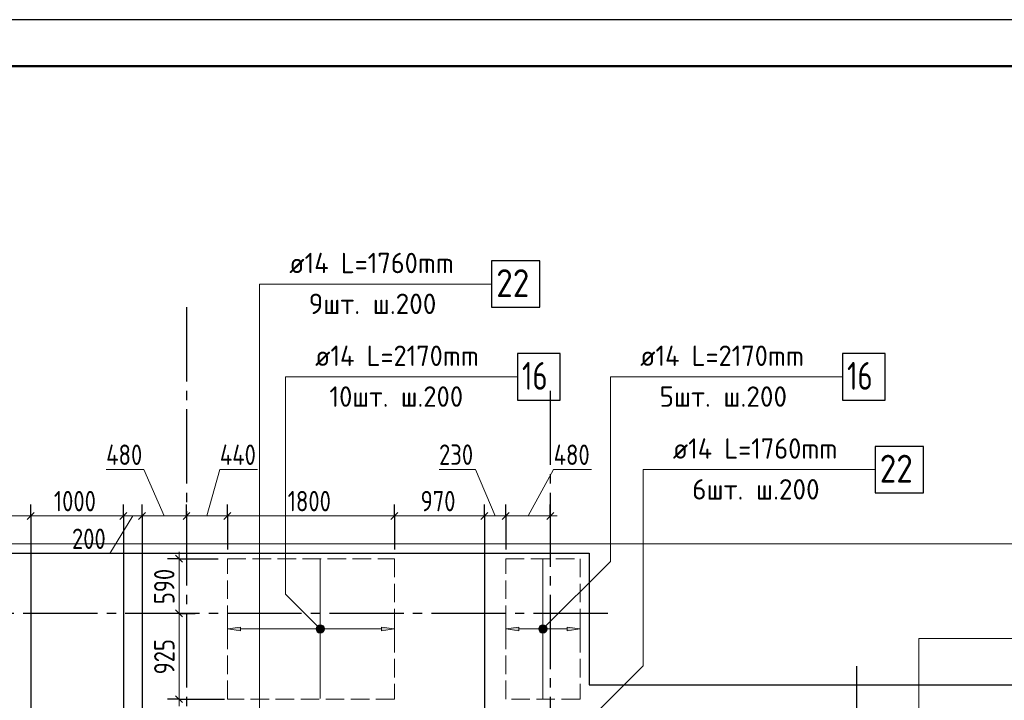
# Model space of a CAD drawing. Header units: millimetres. Extents: x 0 to 61017, y 0 to 42000.
# Tile 23 of 24: x 36962 to 47573, y 34662 to 42000. Entities that reach past the tile are written whole.
import ezdxf

# ---------------------------------------------------------------- set-up
doc = ezdxf.new("R2010")
doc.units = ezdxf.units.MM
doc.linetypes.add('______2', pattern=[270, 200, -70])
doc.linetypes.add('______5', pattern=[1100, 800, -100, 100, -100])
for name, color, linetype, lineweight in [('Standard', 7, 'Continuous', 25), ('ДОП Верх по У', 7, 'Continuous', 25), ('Оси', 40, '______5', 18), ('Позиционная метка номер позиции', 7, 'Continuous', 13), ('Примечания', 7, 'Continuous', 25)]:
    doc.layers.add(name, color=color, linetype=linetype, lineweight=lineweight)
doc.layers.add('ЖБ Перекрытие верхний уровень', color=7, linetype='Continuous', lineweight=25, true_color=0xe0e0ff)
doc.styles.add('GOST 2.304-81', font='txt')
doc.styles.add('ISOCPEUR', font='txt')

msp = doc.modelspace()

# ---------------------------------------------------------------- hatches: boundary and pattern name
at = {"layer": 'ДОП Верх по У', "linetype": 'Continuous', "lineweight": 13, "transparency": 33554687}
for points in [[(39340, 35412), (39200, 35432), (39340, 35452)], [(42340, 35412), (42200, 35432), (42340, 35452)]]:
    msp.add_hatch(color=7, dxfattribs=at).paths.add_polyline_path(points, flags=16)
for points in [[(40168, 35413), (40168, 35451), (40162, 35432)], [(40168, 35451), (40181, 35400), (40181, 35464)], [(40168, 35451), (40168, 35413), (40181, 35400)], [(40181, 35464), (40200, 35394), (40200, 35470)], [(40181, 35464), (40181, 35400), (40200, 35394)], [(40200, 35470), (40200, 35394), (40219, 35400)], [(40200, 35470), (40219, 35400), (40219, 35464)], [(40219, 35464), (40219, 35400), (40232, 35413)], [(40219, 35464), (40232, 35413), (40232, 35451)], [(40232, 35451), (40232, 35413), (40237, 35432)], [(40860, 35412), (41000, 35432), (40860, 35452)], [(42568, 35413), (42568, 35451), (42562, 35432)], [(42568, 35451), (42581, 35400), (42581, 35464)], [(42568, 35451), (42568, 35413), (42581, 35400)], [(42581, 35464), (42600, 35394), (42600, 35470)], [(42581, 35464), (42581, 35400), (42600, 35394)], [(42600, 35470), (42600, 35394), (42619, 35400)], [(42600, 35470), (42619, 35400), (42619, 35464)], [(42619, 35464), (42619, 35400), (42632, 35413)], [(42619, 35464), (42632, 35413), (42632, 35451)], [(42632, 35451), (42632, 35413), (42637, 35432)], [(42860, 35412), (43000, 35432), (42860, 35452)]]:
    msp.add_hatch(color=7, dxfattribs=at).paths.add_polyline_path(points)
at = {"layer": 'Позиционная метка номер позиции', "linetype": 'Continuous', "lineweight": 13, "transparency": 33554687}
for points in [[(40168, 35400), (40211, 35475), (40157, 35421)], [(40157, 35421), (40211, 35475), (40189, 35475)], [(40157, 35421), (40189, 35475), (40157, 35443)], [(40157, 35443), (40189, 35475), (40168, 35464)], [(40168, 35400), (40232, 35464), (40211, 35475)], [(40189, 35389), (40232, 35464), (40168, 35400)], [(40189, 35389), (40243, 35443), (40232, 35464)], [(40211, 35389), (40243, 35443), (40189, 35389)], [(40211, 35389), (40243, 35421), (40243, 35443)], [(42557, 35443), (42632, 35400), (42568, 35464)], [(42557, 35421), (42611, 35389), (42557, 35443)], [(42557, 35443), (42611, 35389), (42632, 35400)], [(42568, 35464), (42643, 35421), (42589, 35475)], [(42568, 35464), (42632, 35400), (42643, 35421)], [(42589, 35475), (42643, 35421), (42643, 35443)], [(42589, 35475), (42643, 35443), (42611, 35475)], [(42611, 35475), (42643, 35443), (42632, 35464)], [(40243, 35421), (40211, 35389), (40232, 35400)], [(42589, 35389), (42557, 35421), (42568, 35400)], [(42557, 35421), (42589, 35389), (42611, 35389)]]:
    msp.add_hatch(color=7, dxfattribs=at).paths.add_polyline_path(points)

# ---------------------------------------------------------------- linework, layer by layer
at = {"layer": 'Standard', "color": 7, "linetype": 'Continuous', "lineweight": 13, "transparency": 33554687}
for p, q in [((38301, 37150), (37894, 37150)), ((38520, 36650), (38301, 37150)), ((38980, 36650), (39119, 37150)), ((39119, 37150), (39526, 37150)), ((41872, 37151), (41481, 37151)), ((42085, 36650), (41872, 37151)), ((42440, 36650), (42716, 37150)), ((42716, 37150), (43123, 37150)), ((37080, 36650), (38080, 36650)), ((38180, 36650), (37932, 36244)), ((38080, 36650), (38280, 36650)), ((38280, 36650), (38760, 36650)), ((38760, 36650), (39200, 36650)), ((39200, 36650), (41000, 36650)), ((41000, 36650), (41970, 36650)), ((41970, 36650), (42200, 36650)), ((42200, 36650), (42680, 36650)), ((42680, 36650), (42755, 36650)), ((37932, 36244), (37525, 36244)), ((38680, 36189), (38680, 36264)), ((38680, 35600), (38680, 34675)), ((38680, 34675), (38680, 34600))]:
    msp.add_line(p, q, dxfattribs=at)
at = {"layer": 'Standard', "color": 251, "linetype": 'Continuous', "lineweight": -3, "true_color": 0x656565, "transparency": 33554687}
for p, q in [((37080, 36650), (37080, 36775)), ((38080, 36650), (38080, 36775)), ((38280, 36650), (38280, 36775)), ((38760, 36650), (38760, 36775)), ((39200, 36650), (39200, 36775)), ((41000, 36650), (41000, 36775)), ((41970, 36650), (41970, 36775)), ((42200, 36650), (42200, 36775)), ((42680, 36650), (42680, 36775)), ((37080, 36650), (37080, 36525)), ((38080, 36650), (38080, 36525)), ((38080, 36650), (38080, 34575)), ((38280, 36650), (38280, 36525)), ((38280, 36650), (38280, 34569)), ((38760, 36650), (38760, 36525)), ((38760, 36650), (38760, 36650)), ((39200, 36650), (39200, 36525)), ((39200, 36650), (39200, 36289)), ((41000, 36650), (41000, 36525)), ((41000, 36650), (41000, 36289)), ((41970, 36650), (41970, 36525)), ((41970, 36650), (41970, 34575)), ((42200, 36650), (42200, 36525)), ((42200, 36650), (42200, 36289)), ((42680, 36650), (42680, 36525)), ((42680, 36650), (42680, 36625)), ((38680, 36189), (38555, 36189)), ((38680, 36189), (38805, 36189)), ((38680, 36189), (39100, 36189)), ((38680, 35600), (38555, 35600)), ((38680, 35600), (38805, 35600)), ((38680, 35600), (38851, 35600)), ((38680, 34675), (38555, 34675)), ((38680, 34675), (38805, 34675)), ((38680, 34675), (39170, 34675))]:
    msp.add_line(p, q, dxfattribs=at)
at = {"layer": 'Standard', "color": 7, "linetype": 'Continuous', "lineweight": 25, "transparency": 33554687}
for p, q in [((37042, 36612), (37117, 36688)), ((38042, 36612), (38117, 36688)), ((38242, 36612), (38317, 36688)), ((38722, 36612), (38797, 36688)), ((39162, 36612), (39237, 36688)), ((40962, 36612), (41037, 36688)), ((41932, 36612), (42007, 36688)), ((42162, 36612), (42237, 36688)), ((42642, 36612), (42717, 36688)), ((34420, 36250), (43100, 36250)), ((38642, 36226), (38717, 36152)), ((43100, 36250), (43100, 34830)), ((38642, 35638), (38717, 35562)), ((43100, 34830), (49710, 34830)), ((38642, 34712), (38717, 34638))]:
    msp.add_line(p, q, dxfattribs=at)
at = {"layer": 'Standard', "color": 7, "linetype": 'Continuous', "lineweight": 13, "transparency": 33554687}
msp.add_lwpolyline([(0, 0), (59400, 0), (59400, 42000), (0, 42000), (0, 0)], close=True, dxfattribs=at)
at = {"layer": 'Standard', "color": 7, "linetype": 'Continuous', "lineweight": -3, "transparency": 33554687}
msp.add_lwpolyline([(0, 42000), (0, 0), (59400, 0), (59400, 42000), (0, 42000)], dxfattribs=at)
at = {"layer": 'Standard', "color": 7, "linetype": 'Continuous', "lineweight": 25, "transparency": 33554687}
msp.add_lwpolyline([(0, 42000), (0, 0), (59400, 0), (59400, 42000), (0, 42000)], dxfattribs=at)
at = {"layer": 'Standard', "color": 7, "linetype": 'Continuous', "lineweight": 18, "transparency": 33554687}
msp.add_lwpolyline([(59400, 42000), (0, 42000), (0, 0), (59400, 0), (59400, 42000)], dxfattribs=at)
at = {"layer": 'Standard', "color": 7, "linetype": 'Continuous', "lineweight": 13, "transparency": 33554687}
for points in [[(59400, 42000), (0, 42000), (0, 0), (59400, 0), (59400, 42000)], [(35790, 36650), (36422, 36650), (36422, 36650), (37080, 36650)], [(38680, 36189), (38680, 35601), (38680, 35601), (38680, 35600)]]:
    msp.add_lwpolyline(points, dxfattribs=at)
at = {"layer": 'Standard', "color": 7, "linetype": 'Continuous', "lineweight": 50, "transparency": 33554687}
msp.add_lwpolyline([(2000, 41500), (58900, 41500), (58900, 500), (2000, 500), (2000, 41500)], close=True, dxfattribs=at)
at = {"layer": 'Standard', "color": 251, "linetype": 'Continuous', "lineweight": -3, "true_color": 0x656565, "transparency": 33554687}
msp.add_lwpolyline([(37080, 36650), (37080, 36413), (37080, 36413), (37080, 34575)], dxfattribs=at)
at = {"layer": 'Standard', "color": 254, "linetype": 'Continuous', "lineweight": 18, "true_color": 0xc4c4ff, "transparency": 33554687}
msp.add_lwpolyline([(7000, 19770), (49810, 19770), (49810, 36350), (7000, 36350), (7000, 19770)], dxfattribs=at)
at = {"layer": 'ДОП Верх по У', "color": 7, "linetype": 'Continuous', "lineweight": 13, "transparency": 33554687}
for p, q in [((39847, 39150), (41911, 39150)), ((40125, 38150), (42189, 38150)), ((43628, 38150), (45692, 38150)), ((43980, 37150), (46044, 37150))]:
    msp.add_line(p, q, dxfattribs=at)
at = {"layer": 'ДОП Верх по У', "color": 7, "linetype": 'Continuous', "lineweight": 18, "transparency": 33554687}
for p, q in [((40200, 36182), (40200, 34682)), ((42600, 36182), (42600, 34682))]:
    msp.add_line(p, q, dxfattribs=at)
at = {"layer": 'ДОП Верх по У', "color": 251, "linetype": 'Continuous', "lineweight": 13, "true_color": 0x494949, "transparency": 33554687}
for p, q in [((39200, 35432), (39200, 35532)), ((39200, 35432), (39340, 35452)), ((39340, 35452), (39340, 35412)), ((40200, 35470), (40200, 35470)), ((41000, 35432), (40860, 35452)), ((40860, 35452), (40860, 35412)), ((41000, 35432), (41000, 35532)), ((42200, 35432), (42200, 35532)), ((42200, 35432), (42340, 35452)), ((42340, 35452), (42340, 35412)), ((42600, 35470), (42600, 35470)), ((43000, 35432), (42860, 35452)), ((42860, 35452), (42860, 35412)), ((43000, 35432), (43000, 35532)), ((39340, 35412), (39200, 35432)), ((39200, 35432), (39200, 35332)), ((39200, 35432), (39200, 35432)), ((39340, 35432), (40170, 35432)), ((40200, 35394), (40200, 35394)), ((40230, 35432), (40860, 35432)), ((40860, 35412), (41000, 35432)), ((41000, 35432), (41000, 35332)), ((41000, 35432), (41000, 35432)), ((42340, 35412), (42200, 35432)), ((42200, 35432), (42200, 35332)), ((42200, 35432), (42200, 35432)), ((42340, 35432), (42570, 35432)), ((42600, 35394), (42600, 35394)), ((42630, 35432), (42860, 35432)), ((42860, 35412), (43000, 35432)), ((43000, 35432), (43000, 35332)), ((43000, 35432), (43000, 35432))]:
    msp.add_line(p, q, dxfattribs=at)
at = {"layer": 'ДОП Верх по У', "color": 7, "linetype": 'Continuous', "lineweight": 25, "transparency": 33554687}
for points in [[(42047, 38900), (42567, 38900), (42567, 39400), (42047, 39400), (42047, 38900)], [(42325, 37900), (42785, 37900), (42785, 38400), (42325, 38400), (42325, 37900)], [(45828, 37900), (46288, 37900), (46288, 38400), (45828, 38400), (45828, 37900)], [(46180, 36900), (46700, 36900), (46700, 37400), (46180, 37400), (46180, 36900)]]:
    msp.add_lwpolyline(points, dxfattribs=at)
at = {"layer": 'ДОП Верх по У', "color": 251, "linetype": 'Continuous', "lineweight": 13, "true_color": 0x494949, "transparency": 33554687}
for centre in [(40200, 35432), (42600, 35432)]:
    msp.add_circle(centre, 37.5, dxfattribs=at)
at = {"layer": 'ЖБ Перекрытие верхний уровень', "color": 7, "linetype": 'Continuous', "lineweight": 18, "transparency": 33554687}
for p, q in [((43100, 36250), (34420, 36250)), ((43100, 34830), (43100, 36250)), ((49710, 34830), (43100, 34830))]:
    msp.add_line(p, q, dxfattribs=at)
at = {"layer": 'Оси', "color": 8, "linetype": '______5', "lineweight": -3, "transparency": 33554687}
for p, q in [((38760, 38900), (38760, 15970)), ((42680, 38000), (42680, 15970)), ((43300, 35600), (3600, 35600)), ((45980, 35030), (45980, 15970))]:
    msp.add_line(p, q, dxfattribs=at)
at = {"layer": 'Позиционная метка номер позиции', "color": 7, "linetype": 'Continuous', "lineweight": 13, "transparency": 33554687}
for p, q in [((40168, 35464), (40168, 35464)), ((40232, 35464), (40232, 35464)), ((42568, 35464), (42568, 35464)), ((42632, 35464), (42632, 35464)), ((40168, 35400), (40168, 35400)), ((40232, 35400), (40232, 35400)), ((42568, 35400), (42568, 35400)), ((42632, 35400), (42632, 35400))]:
    msp.add_line(p, q, dxfattribs=at)
for points in [[(39080, 33667), (39547, 34134), (39547, 39150), (42047, 39150)], [(40200, 35432), (39825, 35807), (39825, 38150), (42325, 38150)], [(42600, 35432), (43328, 36160), (43328, 38150), (45828, 38150)], [(42570, 33923), (43680, 35033), (43680, 37150), (46180, 37150)], [(46150, 33819), (46650, 34319), (46650, 35330), (52080, 35330)]]:
    msp.add_lwpolyline(points, dxfattribs=at)
for centre in [(40200, 35432), (42600, 35432)]:
    msp.add_circle(centre, 45, dxfattribs=at)
at = {"layer": 'Примечания', "color": 7, "linetype": '______2', "lineweight": 18, "transparency": 33554687}
for p, q in [((39200, 36189), (41000, 36189)), ((39200, 34675), (39200, 36189)), ((41000, 36189), (41000, 34675)), ((42200, 36189), (43000, 36189)), ((42200, 34675), (42200, 36189)), ((43000, 36189), (43000, 34675)), ((41000, 34675), (39200, 34675)), ((43000, 34675), (42200, 34675))]:
    msp.add_line(p, q, dxfattribs=at)

# ---------------------------------------------------------------- texts
at = {"layer": 'Standard', "color": 7, "linetype": 'Continuous', "lineweight": 25, "transparency": 33554687, "char_height": 220, "attachment_point": 7, "style": 'GOST 2.304-81'}
for s, insert, width in [('480', (37894, 37200), 531.97), ('440', (39119, 37200), 531.97), ('230', (41481, 37201), 516.39), ('480', (42716, 37200), 531.97), ('1000', (37330, 36700), 625.73), ('1800', (39850, 36700), 625.73), ('970', (41282, 36700), 531.97), ('200', (37525, 36294), 531.97)]:
    msp.add_mtext(s, dxfattribs=dict(at, insert=insert, width=width))
at = {"layer": 'Standard', "color": 7, "linetype": 'Continuous', "lineweight": 25, "transparency": 33554687, "char_height": 220, "attachment_point": 7, "rotation": 90, "style": 'GOST 2.304-81'}
for s, insert, width in [('590', (38630, 35699), 516.38), ('925', (38630, 34942), 516.4)]:
    msp.add_mtext(s, dxfattribs=dict(at, insert=insert, width=width))
at = {"layer": 'ДОП Верх по У', "color": 7, "linetype": 'Continuous', "lineweight": 13, "transparency": 33554687, "attachment_point": 7, "style": 'ISOCPEUR'}
for s, insert, char_height, width in [('\\W0.94;ø14 L=1760mm ', (39867, 39267), 220, 2126.49), ('\\W0.87;22', (42097, 39010), 300, 550.81), ('\\W0.97;9шт. ш.200 ', (40076, 38827), 220, 1712.32), ('\\W0.94;ø14 L=2170mm ', (40145, 38267), 220, 2126.49), ('\\W0.94;ø14 L=2170mm ', (43648, 38267), 220, 2126.5), ('\\W0.75;16', (42375, 38010), 300, 472.27), ('\\W0.75;16', (45878, 38010), 300, 472.29), ('\\W0.95;10шт. ш.200 ', (40299, 37827), 220, 1819.89), ('\\W0.97;5шт. ш.200 ', (43857, 37827), 220, 1712.32), ('\\W0.94;ø14 L=1760mm ', (44000, 37267), 220, 2126.49), ('\\W0.87;22', (46230, 37010), 300, 550.82), ('\\W0.97;6шт. ш.200 ', (44209, 36827), 220, 1712.32)]:
    msp.add_mtext(s, dxfattribs=dict(at, insert=insert, char_height=char_height, width=width))

doc.saveas('drawing.dxf')
